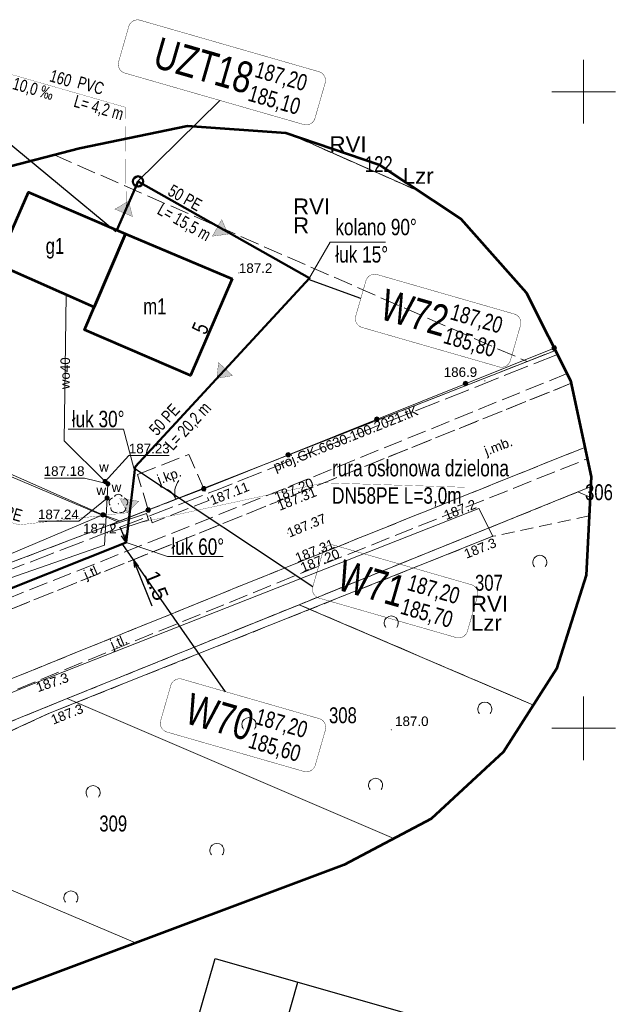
# Model space of a CAD drawing. Header units: metres. Extents: x 7482748 to 7484637, y 5684406 to 5687014.
# Tile 55 of 180: x 7483306 to 7483353, y 5685528 to 5685606. Entities that reach past the tile are written whole.
import ezdxf
from ezdxf.enums import TextEntityAlignment as Align
from ezdxf.lldxf.tags import DXFTag

# ---------------------------------------------------------------- set-up
doc = ezdxf.new("R2010")
doc.units = ezdxf.units.M
doc.header["$MEASUREMENT"] = 0
for name, pattern in [('1', [1.5, 1, -0.5]), ('KTJZ01_500', [2, 1.5, -0.5]), ('l217_500', [2, 1.5, -0.5]), ('l218_500', [1, 0.5, -0.5]), ('PTTL_500', [1.5, 1, -0.5]), ('SUP__P_01_500', [2.5, 2, -0.5])]:
    doc.linetypes.add(name, pattern=pattern)
for name, color, linetype, lineweight in [('.domiar', 250, 'Continuous', 9), ('.ks tłoczny', 104, 'Continuous', 50), ('_Dzialki', 7, 'Continuous', 0), ('_Dzialki_opis', 7, 'Continuous', 0), ('_Kontury', 7, 'Continuous', 0), ('_Kontury_opis', 7, 'Continuous', 0), ('_Podzial_sekcyjny_krzyze', 7, '1', 13), ('_Uzytki', 7, 'Continuous', 0), ('_Uzytki_opis', 7, 'Continuous', 0), ('_Zakres2', 7, 'Continuous', 0), ('EGB_Adres', 7, 'Continuous', 0), ('EGB_Budynek', 7, 'Continuous', 0), ('EGB_Budynek_opis', 7, 'Continuous', 0), ('GES__SUUS25_WP', 7, 'Continuous', 13), ('KTOK02', 7, 'KTOK02_500', 13), ('KTOK05_01', 7, 'Continuous', 13), ('PTTL02_P', 7, 'Continuous', 13), ('RTPW01_P', 7, 'Continuous', 0), ('RTPW02_P', 7, 'Continuous', 0), ('TABELKI', 7, 'Continuous', 25)]:
    doc.layers.add(name, color=color, linetype=linetype, lineweight=lineweight)
for name, color, linetype, lineweight, true_color in [('.przyłącza', 32, 'Continuous', 50, 0xbd5e00), ('GES__SUPS01_08L', 5, 'Continuous', 13, 0x0000ff), ('GES__SUPS01_08P', 5, 'Continuous', 13, 0x0000ff), ('GES__SUPT_P_01L', 7, 'SUP__P_01_500', 13, 0xff9100), ('GES__SUPW_01_pL', 5, 'Continuous', 13, 0x0000ff), ('OBOP02_01', 7, 'Continuous', 13, 0x008000)]:
    doc.layers.add(name, color=color, linetype=linetype, lineweight=lineweight, true_color=true_color)
for name, color, linetype, lineweight, true_color, transparency in [('GES__SUPS01_08G', 5, 'Continuous', 13, 0x0000ff, 0.25), ('GES__SUPT_P_01T', 7, 'Continuous', 13, 0xff9100, 0.25), ('GES__SUPW_01_pT', 5, 'Continuous', 13, 0x0000ff, 0.25)]:
    doc.layers.add(name, color=color, linetype=linetype, lineweight=lineweight, true_color=true_color, transparency=transparency)
for name, color, linetype, lineweight, transparency in [('GES__SUUS_ET_08T', 7, 'Continuous', 13, 0.25), ('KTJZ01_O', 7, 'KTJZ01_500', 13, 0.5), ('KTJZ01_T', 7, 'Continuous', 13, 0.25), ('PTRW02_O', 7, 'Continuous', 13, 0.5), ('PTTL02_O', 7, 'PTTL_500', 13, 0.5), ('RTPW01_G', 7, 'Continuous', 13, 0.25), ('RTPW02_G', 7, 'Continuous', 13, 0.25)]:
    doc.layers.add(name, color=color, linetype=linetype, lineweight=lineweight, transparency=transparency)
doc.layers.add('IS_kanalizacja_sanitarna', color=7, linetype='SOLID', true_color=0x000000)
doc.layers.add('IS_Opisy_działek_Net', color=7, linetype='SOLID', true_color=0x000000)
doc.layers.add('IS_Węzeł_sieci_kanalizacyjnej_-_opisy', color=7, linetype='Continuous')
doc.styles.get("Standard").update_dxf_attribs({"font": 'simplex.shx', "width": 0.75})
doc.styles.add('STYL_ARIAL', font='simplex.shx', dxfattribs={"width": 0.75, "oblique": 0.1})
doc.styles.add('Style-Arial', font='arial.ttf')
doc.linetypes.add('KTOK02_500', pattern='A,0.5,[117,IS_LineDef.shx,S=0.01,R=0,X=0,Y=0],0.5', length=1)
tags = doc.linetypes.add('SOLID', pattern=[10, 10, 0]).pattern_tags.tags
tags[6:7] = [DXFTag(74, 4), DXFTag(75, 0), DXFTag(340, '0'), DXFTag(46, 0.0), DXFTag(50, 0.0), DXFTag(44, 0.0), DXFTag(45, 0.0)]
tags[4:5] = [DXFTag(74, 4), DXFTag(75, 0), DXFTag(340, '0'), DXFTag(46, 0.0), DXFTag(50, 0.0), DXFTag(44, 0.0), DXFTag(45, 0.0)]
doc.dimstyles.get("Standard").update_dxf_attribs({"dimtxt": 0.18, "dimasz": 0.18, "dimexe": 0.18, "dimexo": 0.0625, "dimgap": 0.09, "dimtad": 0, "dimtih": 1, "dimtoh": 1, "dimdec": 4, "dimzin": 0, "dimdsep": 46, "dimtxsty": 'Standard', "dimcen": 0.09, "dimadec": 0, "dimazin": 0, "dimtfac": 1, "dimtdec": 4, "dimtofl": 0, "dimtmove": 0, "dimatfit": 3, "dimfxl": 0, "dimtolj": 1, "dimtzin": 0, "dimarcsym": 0})

# ---------------------------------------------------------------- blocks, each defined once
blk = doc.blocks.new('SUUS25_17')
at = {"layer": 'GES__SUUS25_WP', "linetype": 'Continuous', "lineweight": 13}
h = blk.add_hatch(color=256, dxfattribs=at)
edge = h.paths.add_edge_path()
edge.add_arc((0, 0), 0.2, 0, 360)
blk = doc.blocks.new('RTPW01')
at = {"layer": 'RTPW01_P', "linetype": 'Continuous', "lineweight": 0}
h = blk.add_hatch(color=256, dxfattribs=at)
edge = h.paths.add_edge_path()
edge.add_arc((0, 0), 0.045, 0, 360)
blk = doc.blocks.new('RTPW01_1')
at = {"layer": 'RTPW02_P', "linetype": 'Continuous', "lineweight": 0}
h = blk.add_hatch(color=256, dxfattribs=at)
edge = h.paths.add_edge_path()
edge.add_arc((0, 0), 0.045, 0, 360)
blk = doc.blocks.new('SUPS01')
at = {"layer": 'GES__SUPS01_08P', "linetype": 'Continuous', "lineweight": 13}
h = blk.add_hatch(color=256, dxfattribs=at)
edge = h.paths.add_edge_path()
edge.add_arc((0, 0), 0.045, 0, 360)
blk = doc.blocks.new('SUUS25_195')
at = {"layer": 'GES__SUUS25_WP', "linetype": 'Continuous', "lineweight": 13}
h = blk.add_hatch(color=256, dxfattribs=at)
edge = h.paths.add_edge_path()
edge.add_arc((0, 0), 0.2, 0, 360)
blk = doc.blocks.new('SUUS25_196')
at = {"layer": 'GES__SUUS25_WP', "linetype": 'Continuous', "lineweight": 13}
h = blk.add_hatch(color=256, dxfattribs=at)
edge = h.paths.add_edge_path()
edge.add_arc((0, 0), 0.2, 0, 360)
blk = doc.blocks.new('OBOP02_01_35')
at = {"layer": 'OBOP02_01', "linetype": 'Continuous', "lineweight": 13}
h = blk.add_hatch(color=256, dxfattribs=at)
edge = h.paths.add_edge_path()
edge.add_arc((0, 0), 0.05, 0, 360)
for centre, start, end in [((-0.38, 0.12), 102, 222), ((0, 0.4), 30, 150), ((0.38, 0.12), 318, 78), ((-0.24, -0.32), 174, 294), ((0.24, -0.32), 246, 6)]:
    blk.add_arc(centre, 0.35, start, end, dxfattribs=at)
blk = doc.blocks.new('RTPW01_3')
at = {"layer": 'RTPW02_P', "linetype": 'Continuous', "lineweight": 0}
h = blk.add_hatch(color=256, dxfattribs=at)
edge = h.paths.add_edge_path()
edge.add_arc((0, 0), 0.045, 0, 360)
blk = doc.blocks.new('PTTL02')
at = {"layer": 'PTTL02_P', "linetype": 'Continuous', "lineweight": 13}
blk.add_arc((0, 0), 0.55, 320.48, 219.52, dxfattribs=at)
blk = doc.blocks.new('TerminatorOpen_0.5')
at = {"color": 0, "linetype": 'ByBlock', "lineweight": -2}
for q in [(-1, 0.25), (-1, 0), (-1, -0.25)]:
    blk.add_line((0, 0), q, dxfattribs=at)
blk = doc.blocks.new('*D543')
at = {"layer": '.domiar', "color": 0, "linetype": 'Continuous', "lineweight": -2, "transparency": 16777216}
for p, q in [((7483313.872, 5685565.172), (7483313.644, 5685565.738)), ((7483313.823, 5685564.494), (7483313.823, 5685564.494)), ((7483314.375, 5685563.128), (7483314.375, 5685563.128)), ((7483314.882, 5685562.675), (7483316.115, 5685559.624))]:
    blk.add_line(p, q, dxfattribs=at)
at = {"layer": 'Defpoints', "color": 0, "linetype": 'Continuous', "transparency": 16777216}
for p in [(7483314.101, 5685564.607), (7483314.653, 5685563.241), (7483314.653, 5685563.241)]:
    blk.add_point(p, dxfattribs=at)
at = {"layer": '.domiar', "color": 0, "linetype": 'Continuous', "lineweight": -2, "transparency": 16777216, "xscale": 0.61, "yscale": 0.61, "zscale": 0.61}
for p, rotation in [((7483314.101, 5685564.607), 292.0069171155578), ((7483314.653, 5685563.241), 112.0069171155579)]:
    blk.add_blockref('TerminatorOpen_0.5', p, dxfattribs=dict(at, rotation=rotation))
at = {"layer": '.domiar', "color": 0, "linetype": 'Continuous', "transparency": 16777216, "insert": (7483316.459, 5685561.209), "char_height": 1.2, "attachment_point": 5, "rotation": 292.00692, "style": 'Style-Arial'}
blk.add_mtext('\\A1;1.5', dxfattribs=at)

msp = doc.modelspace()

# ---------------------------------------------------------------- hatches: boundary and pattern name
at = {"layer": 'IS_kanalizacja_sanitarna', "linetype": 'Continuous', "ltscale": 0.01}
for points in [[(7483314.28659, 5685591.41096), (7483313.20588, 5685590.7828), (7483314.58702, 5685590.1976)], [(7483322.09192, 5685588.81764), (7483321.58897, 5685589.96199), (7483320.85252, 5685588.65522)], [(7483321.20909, 5685577.48177), (7483322.43881, 5685577.70602), (7483321.33812, 5685578.72509)], [(7483314.19232, 5685566.94874), (7483315.07571, 5685567.83311), (7483313.59066, 5685568.04442)]]:
    msp.add_hatch(color=256, dxfattribs=at).paths.add_polyline_path(points)
at = {"layer": 'KTOK05_01', "linetype": 'Continuous', "lineweight": 13}
h = msp.add_hatch(color=256, dxfattribs=at)
edge = h.paths.add_edge_path()
edge.add_arc((7483347.69285, 5685579.87211), 0.175, 0, 360)
h = msp.add_hatch(color=256, dxfattribs=at)
edge = h.paths.add_edge_path()
edge.add_arc((7483340.73338, 5685577.07644), 0.175, 0, 360)
h = msp.add_hatch(color=256, dxfattribs=at)
edge = h.paths.add_edge_path()
edge.add_arc((7483333.77391, 5685574.28077), 0.175, 0, 360)
h = msp.add_hatch(color=256, dxfattribs=at)
edge = h.paths.add_edge_path()
edge.add_arc((7483326.81444, 5685571.4851), 0.175, 0, 360)
h = msp.add_hatch(color=256, dxfattribs=at)
edge = h.paths.add_edge_path()
edge.add_arc((7483320.18, 5685568.82), 0.175, 0, 360)
h = msp.add_hatch(color=256, dxfattribs=at)
edge = h.paths.add_edge_path()
edge.add_arc((7483315.82, 5685567.15), 0.175, 0, 360)
h = msp.add_hatch(color=256, dxfattribs=at)
edge = h.paths.add_edge_path()
edge.add_arc((7483312.27, 5685566.76), 0.175, 0, 360)
h = msp.add_hatch(color=256, dxfattribs=at)
edge = h.paths.add_edge_path()
edge.add_arc((7483312.27, 5685566.76), 0.175, 0, 360)
h = msp.add_hatch(color=256, dxfattribs=at)
edge = h.paths.add_edge_path()
edge.add_arc((7483312.27, 5685566.76), 0.175, 0, 360)

# ---------------------------------------------------------------- linework, layer by layer
at = {"layer": '.domiar', "linetype": 'Continuous'}
for points in [[(7483328.40854, 5685585.25782), (7483330.10989, 5685588.1989), (7483330.10989, 5685588.1989)], [(7483334.45495, 5685588.1989), (7483330.10989, 5685588.1989)], [(7483313.86968, 5685573.50396), (7483309.52461, 5685573.50396)], [(7483314.68901, 5685570.4395), (7483313.86968, 5685573.50396), (7483313.86968, 5685573.50396)], [(7483314.10095, 5685564.60674), (7483317.34555, 5685563.48313), (7483317.34555, 5685563.48313)], [(7483321.69062, 5685563.48313), (7483317.34555, 5685563.48313)]]:
    msp.add_lwpolyline(points, dxfattribs=at)
at = {"layer": '.domiar', "linetype": 'Continuous', "lineweight": 20}
msp.add_lwpolyline([(7483315.69759, 5685566.86158), (7483312.8478, 5685565.92419), (7483313.00404, 5685565.44922), (7483315.85383, 5685566.38661), (7483315.69759, 5685566.86158)], dxfattribs=at)
at = {"layer": '.ks tłoczny', "linetype": 'Continuous'}
for points in [[(7483314.78274, 5685570.53133), (7483328.49277, 5685585.35845), (7483315.01886, 5685592.95906)], [(7483314.10095, 5685564.60674), (7483314.78274, 5685570.53133)]]:
    msp.add_lwpolyline(points, dxfattribs=at)
at = {"layer": '.ks tłoczny', "color": 111, "linetype": 'Continuous', "true_color": 0x70ffb8}
msp.add_lwpolyline([(7483301.85644, 5685559.7344), (7483314.10095, 5685564.60674), (7483314.10095, 5685564.60674)], dxfattribs=at)
at = {"layer": '.ks tłoczny', "linetype": 'Continuous'}
msp.add_circle((7483315.01886, 5685592.95906), 0.4, dxfattribs=at)
at = {"layer": '.przyłącza', "linetype": 'Continuous'}
msp.add_lwpolyline([(7483315.01886, 5685592.95906), (7483313.36072, 5685589.12367)], dxfattribs=at)
at = {"layer": '_Dzialki', "color": 96, "linetype": 'Continuous', "true_color": 0x008000, "flags": 128}
for points in [[(7483337.18, 5685592.13), (7483326.95, 5685596.66)], [(7483313.44, 5685566.21), (7483269.32, 5685584.89)], [(7483313.44, 5685566.21), (7483347.79, 5685579.69)], [(7483349.55, 5685568.57), (7483327.67, 5685559.71)], [(7483350.54, 5685568.97), (7483349.55, 5685568.57)], [(7483350.5, 5685568.16), (7483349.55, 5685568.57)], [(7483287.61, 5685556.41), (7483313.44, 5685566.21)], [(7483327.67, 5685559.71), (7483309.45, 5685552.33)], [(7483346.05, 5685551.83), (7483327.67, 5685559.71)], [(7483309.45, 5685552.33), (7483291.95, 5685545.22)], [(7483335.09, 5685541.34), (7483309.45, 5685552.33)], [(7483314.83, 5685533.14), (7483289.37, 5685543.97)]]:
    msp.add_lwpolyline(points, dxfattribs=at)
at = {"layer": '_Kontury', "color": 96, "linetype": 'l217_500', "true_color": 0x008000, "flags": 128}
for points in [[(7483337.18, 5685592.13), (7483326.95, 5685596.66)], [(7483308.43, 5685595.04), (7483345.56, 5685578.81)], [(7483345.56, 5685578.81), (7483347.79, 5685579.68)], [(7483313.44, 5685566.21), (7483345.56, 5685578.81)], [(7483349.55, 5685568.57), (7483327.67, 5685559.71)], [(7483350.54, 5685568.97), (7483349.55, 5685568.57)], [(7483287.61, 5685556.41), (7483313.44, 5685566.21)], [(7483327.67, 5685559.71), (7483309.45, 5685552.33)], [(7483346.05, 5685551.83), (7483327.67, 5685559.71)], [(7483309.45, 5685552.33), (7483291.95, 5685545.22)]]:
    msp.add_lwpolyline(points, dxfattribs=at)
at = {"layer": '_Podzial_sekcyjny_krzyze', "linetype": 'Continuous'}
for p, q in [((7483350, 5685597.5), (7483350, 5685602.5)), ((7483347.5, 5685600), (7483352.5, 5685600)), ((7483350, 5685547.5), (7483350, 5685552.5)), ((7483347.5, 5685550), (7483352.5, 5685550))]:
    msp.add_line(p, q, dxfattribs=at)
at = {"layer": '_Uzytki', "color": 96, "linetype": 'l218_500', "true_color": 0x008000, "flags": 128}
for points in [[(7483326.95, 5685596.66), (7483337.18, 5685592.13)], [(7483345.56, 5685578.81), (7483347.79, 5685579.68)], [(7483313.44, 5685566.21), (7483345.56, 5685578.81)], [(7483327.67, 5685559.71), (7483349.55, 5685568.57)], [(7483349.55, 5685568.57), (7483350.54, 5685568.97)], [(7483287.61, 5685556.41), (7483313.44, 5685566.21)], [(7483309.45, 5685552.33), (7483327.67, 5685559.71)], [(7483327.67, 5685559.71), (7483346.05, 5685551.83)], [(7483291.95, 5685545.22), (7483309.45, 5685552.33)]]:
    msp.add_lwpolyline(points, dxfattribs=at)
at = {"layer": '_Zakres2', "color": 250, "linetype": 'Continuous', "lineweight": 53, "flags": 128}
msp.add_lwpolyline([(7483210.84, 5685559.35), (7483267.68, 5685584.46), (7483310.43, 5685595.56), (7483318.9, 5685597.32), (7483326.61, 5685596.78), (7483333.93, 5685594.29), (7483340.37, 5685590.01), (7483345.5, 5685584.22), (7483348.98, 5685577.32), (7483350.58, 5685569.76), (7483350.2, 5685562.04), (7483347.86, 5685554.67), (7483343.72, 5685548.15), (7483338.04, 5685542.9), (7483331.21, 5685539.28), (7483247.34, 5685507.83), (7483247.25, 5685502.12), (7483245.26, 5685483.27), (7483230.39, 5685447.8), (7483228.44, 5685440.18), (7483222.78, 5685423.38), (7483207.76, 5685405.15)], dxfattribs=at)
at = {"layer": 'EGB_Budynek', "color": 7, "linetype": 'Continuous', "lineweight": 53, "flags": 128}
for points in [[(7483314.04, 5685588.83), (7483311.58, 5685583.09), (7483303.93, 5685586.45), (7483306.43, 5685592.12), (7483314.04, 5685588.83)], [(7483322.42, 5685585.3), (7483319.15, 5685577.72), (7483310.81, 5685581.3), (7483311.58, 5685583.09), (7483314.04, 5685588.83), (7483322.42, 5685585.3)]]:
    msp.add_lwpolyline(points, dxfattribs=at)
at = {"layer": 'GES__SUPS01_08L', "linetype": 'Continuous', "lineweight": 13, "flags": 128}
for points in [[(7483312.43, 5685569.39), (7483314.3, 5685571.43), (7483317.46, 5685571.43)], [(7483312.65, 5685569.2), (7483310.82, 5685569.66), (7483307.67, 5685569.66)], [(7483312.59, 5685568.09), (7483310.37, 5685566.26), (7483307.21, 5685566.26)]]:
    msp.add_lwpolyline(points, dxfattribs=at)
at = {"layer": 'GES__SUPT_P_01L', "linetype": 'SUP__P_01_500', "lineweight": 13, "flags": 128}
msp.add_lwpolyline([(7483347.95, 5685579.37), (7483321.3, 5685568.77), (7483320.44, 5685568.43), (7483299.3, 5685560.26), (7483297.23, 5685562.29)], dxfattribs=at)
at = {"layer": 'GES__SUPW_01_pL', "linetype": 'Continuous', "lineweight": 13, "flags": 128}
for points in [[(7483312.43, 5685569.39), (7483309.21, 5685572.57), (7483309.39, 5685584.05)], [(7483281.49, 5685558.51), (7483286.11, 5685560.29), (7483294.16, 5685558.65), (7483295.34, 5685558.44), (7483312.4, 5685564.39), (7483312.59, 5685568.09), (7483312.65, 5685569.2), (7483312.43, 5685569.39)]]:
    msp.add_lwpolyline(points, dxfattribs=at)
at = {"layer": 'IS_kanalizacja_sanitarna', "linetype": 'Continuous', "ltscale": 0.01, "const_width": 0.02}
for points in [[(7483314.28659, 5685591.41096), (7483313.20588, 5685590.7828), (7483314.58702, 5685590.1976), (7483314.28659, 5685591.41096)], [(7483322.09192, 5685588.81764), (7483321.58897, 5685589.96199), (7483320.85252, 5685588.65522), (7483322.09192, 5685588.81764)], [(7483321.20909, 5685577.48177), (7483322.43881, 5685577.70602), (7483321.33812, 5685578.72509), (7483321.20909, 5685577.48177)], [(7483314.19232, 5685566.94874), (7483315.07571, 5685567.83311), (7483313.59066, 5685568.04442), (7483314.19232, 5685566.94874)]]:
    msp.add_lwpolyline(points, dxfattribs=at)
at = {"layer": 'IS_Opisy_działek_Net', "linetype": 'Continuous', "ltscale": 0.01, "const_width": 0.02}
for points in [[(7483314.09152, 5685590.95058), (7483314.01107, 5685598.78842), (7483304.31493, 5685601.58)], [(7483315.1219, 5685566.14586), (7483329.62639, 5685569.28274), (7483340.64857, 5685568.93393)], [(7483314.37102, 5685566.95357), (7483305.69546, 5685565.98365), (7483300.16029, 5685567.57726)]]:
    msp.add_lwpolyline(points, dxfattribs=at)
at = {"layer": 'IS_Węzeł_sieci_kanalizacyjnej_-_opisy', "color": 18, "linetype": 'SOLID', "ltscale": 0.01, "true_color": 0x000000, "const_width": 0.03}
for points in [[(7483313.98949, 5685601.46795), (7483328.01958, 5685597.42859, 0.414214), (7483328.91068, 5685597.92129), (7483329.70748, 5685600.68887, 0.414214), (7483329.21479, 5685601.57996), (7483315.18469, 5685605.61932, 0.414214), (7483314.2936, 5685605.12662), (7483313.49679, 5685602.35904, 0.414214), (7483313.98949, 5685601.46795)], [(7483332.60207, 5685581.48805), (7483343.35527, 5685578.39214, 0.414214), (7483344.24637, 5685578.88483), (7483345.04317, 5685581.65241, 0.414214), (7483344.55048, 5685582.54351), (7483333.79727, 5685585.63942, 0.414214), (7483332.90618, 5685585.14673), (7483332.10937, 5685582.37915, 0.414214), (7483332.60207, 5685581.48805)], [(7483329.22995, 5685560.22705), (7483339.98315, 5685557.13113, 0.414214), (7483340.87425, 5685557.62382), (7483341.67105, 5685560.3914, 0.414214), (7483341.17836, 5685561.2825), (7483330.42515, 5685564.37842, 0.414214), (7483329.53406, 5685563.88572), (7483328.73725, 5685561.11814, 0.414214), (7483329.22995, 5685560.22705)], [(7483317.28826, 5685549.707), (7483328.04147, 5685546.61108, 0.414214), (7483328.93256, 5685547.10377), (7483329.72937, 5685549.87135, 0.414214), (7483329.23667, 5685550.76245), (7483318.48347, 5685553.85837, 0.414214), (7483317.59237, 5685553.36567), (7483316.79557, 5685550.59809, 0.414214), (7483317.28826, 5685549.707)]]:
    msp.add_lwpolyline(points, format="xyb", dxfattribs=at)
at = {"layer": 'IS_Węzeł_sieci_kanalizacyjnej_-_opisy', "color": 18, "linetype": 'SOLID', "ltscale": 0.01, "true_color": 0x000000}
for points in [[(7483321.45172, 5685599.31952), (7483314.90413, 5685592.86841)], [(7483304.43283, 5685596.35827), (7483313.27891, 5685589.03275)], [(7483332.50777, 5685583.76294), (7483328.40854, 5685585.25782)], [(7483328.73725, 5685561.11814), (7483314.68901, 5685570.4395)], [(7483321.89193, 5685552.87705), (7483313.83649, 5685564.448)]]:
    msp.add_lwpolyline(points, dxfattribs=at)
at = {"layer": 'KTJZ01_O', "linetype": 'KTJZ01_500', "lineweight": 13, "flags": 128}
for points in [[(7483348.7, 5685577.87), (7483325.63, 5685568.48), (7483296.78, 5685557), (7483290.81, 5685554.68), (7483290.97, 5685554.25), (7483287.79, 5685552.89), (7483287.64, 5685553.19), (7483270.78, 5685546.28), (7483252.85, 5685539.44), (7483246.55, 5685537.22), (7483243.44, 5685536.15), (7483239.55, 5685535.23), (7483235.27, 5685534.5), (7483232.35, 5685534.07), (7483230.83, 5685534.23), (7483229.37, 5685535.12), (7483228.72, 5685535.93), (7483227.49, 5685538.07), (7483227.25, 5685536.06), (7483227.74, 5685535.12), (7483228.53, 5685534.14), (7483230.46, 5685533.18), (7483232.22, 5685533.07), (7483235.37, 5685533.51), (7483239.71, 5685534.25), (7483243.7, 5685535.22), (7483246.75, 5685536.28), (7483253.12, 5685538.58), (7483271.02, 5685545.57), (7483297.06, 5685556.13), (7483325.86, 5685567.77), (7483349.03, 5685577.1)], [(7483349.03, 5685577.1), (7483325.86, 5685567.77), (7483297.06, 5685556.13), (7483271.02, 5685545.57), (7483253.12, 5685538.58), (7483246.75, 5685536.28), (7483243.7, 5685535.22), (7483239.71, 5685534.25), (7483235.37, 5685533.51), (7483232.22, 5685533.07), (7483230.46, 5685533.18), (7483228.53, 5685534.14), (7483227.74, 5685535.12), (7483227.25, 5685536.06)], [(7483350.09, 5685572.07), (7483327.54, 5685563), (7483299.03, 5685551.44), (7483272.93, 5685540.86), (7483254.98, 5685533.85), (7483248.17, 5685531.41), (7483241.6, 5685528.96), (7483236.07, 5685526.66), (7483232.6, 5685524.81), (7483229.41, 5685522.52), (7483226.72, 5685520.15), (7483224.13, 5685517.47), (7483222.44, 5685514.98), (7483221.82, 5685513.58), (7483223.15, 5685514.37), (7483224.94, 5685516.74), (7483227.36, 5685519.37), (7483230.07, 5685521.72), (7483233.15, 5685524.04), (7483236.65, 5685525.39), (7483242.07, 5685527.57), (7483248.51, 5685530.19), (7483255.46, 5685532.62), (7483273.34, 5685539.89), (7483299.46, 5685550.6), (7483327.95, 5685562.24), (7483350.28, 5685571.17)], [(7483222.59, 5685515.2), (7483224.13, 5685517.47), (7483226.72, 5685520.15), (7483229.41, 5685522.52), (7483232.6, 5685524.81), (7483236.07, 5685526.66), (7483241.6, 5685528.96), (7483248.17, 5685531.41), (7483254.98, 5685533.85), (7483272.93, 5685540.86), (7483299.03, 5685551.44), (7483327.54, 5685563), (7483350.09, 5685572.07)]]:
    msp.add_lwpolyline(points, dxfattribs=at)
msp.add_lwpolyline([(7483314.99, 5685569.93), (7483319.01, 5685571.51), (7483320.18, 5685568.82), (7483320.58, 5685567.9), (7483316.12, 5685566.15), (7483315.82, 5685567.15), (7483314.99, 5685569.93)], close=True, dxfattribs=at)
at = {"layer": 'KTOK02', "linetype": 'Continuous', "lineweight": 13}
msp.add_line((7483315.82, 5685567.15), (7483320.18, 5685568.82), dxfattribs=at)
for centre, start, end in [((7483319.4, 5685568.52), 140.96, 200.96), ((7483316.6, 5685567.45), 20.96, 80.96)]:
    msp.add_arc(centre, 1.5, start, end, dxfattribs=at)
at = {"layer": 'KTOK05_01', "linetype": 'Continuous', "lineweight": 13}
for p, q in [((7483347.69, 5685579.87), (7483320.18, 5685568.82)), ((7483312.27, 5685566.76), (7483294.78, 5685559.37))]:
    msp.add_line(p, q, dxfattribs=at)
at = {"layer": 'KTOK05_01', "linetype": 'Continuous', "lineweight": 13, "flags": 128}
for points in [[(7483312.27, 5685566.76), (7483293.97, 5685574.85), (7483293.47, 5685573.72)], [(7483312.27, 5685566.76), (7483313.59, 5685566.3), (7483315.82, 5685567.15)]]:
    msp.add_lwpolyline(points, dxfattribs=at)
at = {"layer": 'KTOK05_01', "linetype": 'Continuous', "lineweight": 13}
for centre in [(7483347.69, 5685579.87), (7483340.73, 5685577.08), (7483333.77, 5685574.28), (7483326.81, 5685571.49), (7483320.18, 5685568.82), (7483315.82, 5685567.15), (7483312.27, 5685566.76), (7483312.27, 5685566.76), (7483312.27, 5685566.76)]:
    msp.add_circle(centre, 0.175, dxfattribs=at)
at = {"layer": 'PTRW02_O', "linetype": 'Continuous', "lineweight": 13, "flags": 128}
msp.add_lwpolyline([(7483342.86, 5685565.08), (7483341.78, 5685567.26), (7483306.92, 5685553.54), (7483273.34, 5685539.89), (7483267.92, 5685537.69), (7483270.84, 5685534.07), (7483308, 5685551.15), (7483342.86, 5685565.08)], close=True, dxfattribs=at)
at = {"layer": 'PTTL02_O', "linetype": 'PTTL_500', "lineweight": 13, "flags": 128}
msp.add_lwpolyline([(7483350.43, 5685566.7), (7483342.86, 5685565.08), (7483308, 5685551.15), (7483270.84, 5685534.07), (7483245.82, 5685518.6), (7483226.74, 5685490.09), (7483244.91, 5685482.43)], dxfattribs=at)
at = {"layer": 'TABELKI'}
for p, q in [((7483302.53825, 5685467.00431), (7483321.07028, 5685531.9229)), ((7483321.07028, 5685531.9229), (7483348.85421, 5685523.99154)), ((7483309.03545, 5685465.14958), (7483327.56748, 5685530.06817))]:
    msp.add_line(p, q, dxfattribs=at)

# ---------------------------------------------------------------- block references
at = {"layer": 'GES__SUPS01_08P', "linetype": 'Continuous', "lineweight": 13}
for p in [(7483312.43, 5685569.39), (7483312.65, 5685569.2), (7483312.59, 5685568.09)]:
    msp.add_blockref('SUPS01', p, dxfattribs=at)
at = {"layer": 'GES__SUUS25_WP', "linetype": 'Continuous', "lineweight": 13}
for name, p, rotation in [('SUUS25_195', (7483312.43, 5685569.39), 139.4), ('SUUS25_17', (7483312.65, 5685569.2), 273.34), ('SUUS25_196', (7483312.59, 5685568.09), 350.8399999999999)]:
    msp.add_blockref(name, p, dxfattribs=dict(at, rotation=rotation))
at = {"layer": 'OBOP02_01', "linetype": 'Continuous', "lineweight": 13}
msp.add_blockref('OBOP02_01_35', (7483313.48, 5685567.63), dxfattribs=at)
at = {"layer": 'PTTL02_P', "linetype": 'Continuous', "lineweight": 13}
for p in [(7483346.56, 5685563.04), (7483334.9, 5685558.28), (7483342.24, 5685551.51), (7483323.73, 5685550.29), (7483333.67, 5685545.53), (7483311.49, 5685544.95), (7483321.21, 5685540.41), (7483309.75, 5685536.68)]:
    msp.add_blockref('PTTL02', p, dxfattribs=at)
at = {"layer": 'RTPW01_P', "linetype": 'Continuous', "lineweight": 0}
for p in [(7483322.94, 5685585.77), (7483342.24, 5685577.29), (7483341.78, 5685567.26), (7483313.38, 5685566.25), (7483342.86, 5685565.08), (7483306.92, 5685553.54), (7483308, 5685551.15), (7483334.9, 5685549.88)]:
    msp.add_blockref('RTPW01', p, dxfattribs=at)
at = {"layer": 'RTPW02_P', "linetype": 'Continuous', "lineweight": 0}
for name, p in [('RTPW01_3', (7483320.58, 5685567.9)), ('RTPW01_1', (7483325.63, 5685568.48)), ('RTPW01_1', (7483325.86, 5685567.77)), ('RTPW01_1', (7483326.77, 5685565.32)), ('RTPW01_1', (7483327.54, 5685563)), ('RTPW01_1', (7483327.95, 5685562.24))]:
    msp.add_blockref(name, p, dxfattribs=at)

# ---------------------------------------------------------------- texts
at = {"layer": '_Dzialki_opis', "color": 96, "true_color": 0x008000, "char_height": 1.25, "attachment_point": 7, "line_spacing_factor": 0.6, "style": 'STYL_ARIAL'}
for s, insert in [('\\fArial|b0|i0|c238238|p39;122', (7483332.82, 5685593.69)), ('\\fArial|b0|i0|c238238|p39;306', (7483350.11, 5685567.9)), ('\\fArial|b0|i0|c238238|p39;307', (7483341.47, 5685560.79)), ('\\fArial|b0|i0|c238238|p39;308', (7483330.01, 5685550.38)), ('\\fArial|b0|i0|c238238|p39;309', (7483311.98, 5685541.88))]:
    msp.add_mtext(s, dxfattribs=dict(at, insert=insert))
at = {"layer": '_Kontury_opis', "color": 96, "linetype": 'Continuous', "lineweight": 13, "true_color": 0x008000, "style": 'Style-Arial'}
for p in [(7483330.05, 5685595.25), (7483327.19, 5685590.37), (7483341.15, 5685559.16)]:
    msp.add_text('RVI', height=1.25, dxfattribs=at).set_placement(p)
at = {"layer": '_Uzytki_opis', "color": 96, "linetype": 'Continuous', "lineweight": 13, "true_color": 0x008000, "style": 'Style-Arial'}
for s, p in [('Lzr', (7483335.8, 5685592.77)), ('R', (7483327.19, 5685588.88)), ('Lzr', (7483341.15, 5685557.66))]:
    msp.add_text(s, height=1.25, dxfattribs=at).set_placement(p)
at = {"layer": 'EGB_Adres', "insert": (7483320.5, 5685581.17), "char_height": 1.25, "attachment_point": 8, "rotation": 66.5014343, "line_spacing_factor": 0.6, "style": 'STYL_ARIAL'}
msp.add_mtext('\\fArial|b0|i0|c238238|p39;5', dxfattribs=at)
at = {"layer": 'EGB_Budynek_opis', "color": 7, "char_height": 1.25, "attachment_point": 7, "line_spacing_factor": 0.6, "style": 'STYL_ARIAL'}
for s, insert in [('\\fArial|b0|i0|c238238|p39;g1', (7483307.77, 5685586.89)), ('\\fArial|b0|i0|c238238|p39;m1', (7483315.43, 5685582.52))]:
    msp.add_mtext(s, dxfattribs=dict(at, insert=insert))
at = {"layer": 'GES__SUPS01_08G', "linetype": 'Continuous', "lineweight": 13, "style": 'Style-Arial'}
msp.add_text('187.23', height=0.75, dxfattribs=at).set_placement((7483314.3, 5685571.6))
for s, p in [('187.18', (7483310.82, 5685569.83)), ('187.24', (7483310.37, 5685566.43))]:
    msp.add_text(s, height=0.75, dxfattribs=at).set_placement(p, align=Align.RIGHT)
at = {"layer": 'GES__SUPT_P_01T', "linetype": 'Continuous', "lineweight": 13, "style": 'Style-Arial'}
msp.add_text('proj.GK.6630.100.2021.tK', height=0.75, rotation=21.7, dxfattribs=at).set_placement((7483331.31, 5685572.75), align=Align.MIDDLE_CENTER)
at = {"layer": 'GES__SUPW_01_pT', "linetype": 'Continuous', "lineweight": 13, "style": 'Style-Arial'}
msp.add_text('wo40', height=0.75, rotation=89.1, dxfattribs=at).set_placement((7483309.29, 5685577.89), align=Align.MIDDLE_CENTER)
at = {"layer": 'GES__SUUS_ET_08T', "linetype": 'Continuous', "lineweight": 13, "style": 'Style-Arial'}
for p in [(7483311.97, 5685570.16), (7483312.95, 5685568.56)]:
    msp.add_text('w', height=0.75, dxfattribs=at).set_placement(p)
msp.add_text('w', height=0.75, dxfattribs=at).set_placement((7483312.51, 5685569.07), align=Align.TOP_RIGHT)
at = {"layer": 'IS_Opisy_działek_Net', "linetype": 'Continuous', "ltscale": 0.01, "char_height": 0.9648}
for s, insert, attachment_point, rotation in [('\\fArial|b0|i0;160', (7483309.62563, 5685600.35719), 9, 343.9385491), ('{\\fArial|b0|i0|c238|p34;PVC}', (7483312.17318, 5685599.73036), 9, 343.9385491), ('\\fArial|b0|i0;10,0 ‰', (7483308.49208, 5685600.25749), 3, 343.9385491), ('\\fArial|b0|i0;L= 4,2 m', (7483313.9792, 5685598.67771), 3, 343.9385491), ('{\\fArial|b0|i0|c238|p34;50 PE}', (7483317.27059, 5685591.91838), 7, 330.6385491), ('\\fArial|b0|i0;L= 15,5 m', (7483316.91756, 5685591.29087), 1, 330.6385491), ('{\\fArial|b0|i0|c238|p34;50 PE}', (7483316.51591, 5685572.90463), 7, 47.2385491), ('\\fArial|b0|i0;L= 20,2 m', (7483317.04452, 5685572.41579), 1, 47.2385491), ('{\\fArial|b0|i0|c238|p34;50 PE}', (7483305.75522, 5685566.19122), 9, 343.9385491)]:
    msp.add_mtext(s, dxfattribs=dict(at, insert=insert, attachment_point=attachment_point, rotation=rotation))
at = {"layer": 'IS_Opisy_działek_Net', "linetype": 'Continuous', "ltscale": 0.01, "insert": (7483330.25108, 5685567.40384), "char_height": 1.2888, "attachment_point": 7}
msp.add_mtext('{\\fArial|b0|i0|c238|p34;rura osłonowa dzielona\\PDN58PE L=3,0m}', dxfattribs=at)
at = {"layer": 'IS_Węzeł_sieci_kanalizacyjnej_-_opisy', "color": 18, "linetype": 'SOLID', "ltscale": 0.01, "true_color": 0x000000, "rotation": 343.9385491}
for s, insert, char_height, attachment_point in [('\\fArial|b0|i0;UZT18', (7483323.59538, 5685599.77252), 2.448, 9), ('\\fArial|b0|i0;187,20', (7483324.03875, 5685600.95106), 1.2888, 7), ('\\fArial|b0|i0;185,10', (7483323.9252, 5685600.55668), 1.2888, 1), ('\\fArial|b0|i0;W72', (7483338.93106, 5685580.73607), 2.448, 9), ('\\fArial|b0|i0;187,20', (7483339.37443, 5685581.9146), 1.2888, 7), ('\\fArial|b0|i0;185,80', (7483339.26089, 5685581.52022), 1.2888, 1), ('\\fArial|b0|i0;W71', (7483335.55895, 5685559.47506), 2.448, 9), ('\\fArial|b0|i0;187,20', (7483336.00232, 5685560.6536), 1.2888, 7), ('\\fArial|b0|i0;185,70', (7483335.88877, 5685560.25922), 1.2888, 1), ('\\fArial|b0|i0;W70', (7483323.61726, 5685548.95501), 2.448, 9), ('\\fArial|b0|i0;187,20', (7483324.06063, 5685550.13355), 1.2888, 7), ('\\fArial|b0|i0;185,60', (7483323.94709, 5685549.73917), 1.2888, 1)]:
    msp.add_mtext(s, dxfattribs=dict(at, insert=insert, char_height=char_height, attachment_point=attachment_point))
at = {"layer": 'IS_Węzeł_sieci_kanalizacyjnej_-_opisy', "color": 18, "linetype": 'SOLID', "ltscale": 0.01, "true_color": 0x000000, "char_height": 1.2888, "attachment_point": 7}
for s, insert in [('{\\fArial|b0|i0|c238|p34;kolano 90%%D\\Płuk 15%%D}', (7483330.51022, 5685586.56535)), ('{\\fArial|b0|i0|c238|p34;łuk 30%%D}', (7483309.81801, 5685573.6338)), ('{\\fArial|b0|i0|c238|p34;łuk 60%%D}', (7483317.63895, 5685563.61297))]:
    msp.add_mtext(s, dxfattribs=dict(at, insert=insert))
at = {"layer": 'KTJZ01_T', "linetype": 'Continuous', "lineweight": 13, "style": 'Style-Arial'}
for s, rotation, p in [('j.mb.', 21.25, (7483343.3, 5685572.16)), ('j.tl.', 24.1, (7483311.43, 5685562.3)), ('j.tl.', 22.87, (7483313.51, 5685556.8))]:
    msp.add_text(s, height=0.75, rotation=rotation, dxfattribs=at).set_placement(p, align=Align.MIDDLE_CENTER)
msp.add_text('j.kp.', height=0.75, rotation=20.59, dxfattribs=at).set_placement((7483316.7, 5685569.15))
at = {"layer": 'RTPW01_G', "linetype": 'Continuous', "lineweight": 13, "style": 'Style-Arial'}
for s, p in [('187.2', (7483322.94, 5685585.77)), ('187.2', (7483310.71, 5685565.32)), ('187.0', (7483335.2, 5685550.18))]:
    msp.add_text(s, height=0.75, dxfattribs=at).set_placement(p)
msp.add_text('186.9', height=0.75, dxfattribs=at).set_placement((7483341.64, 5685577.98), align=Align.MIDDLE_RIGHT)
msp.add_text('187.2', height=0.75, rotation=21.48, dxfattribs=at).set_placement((7483341.65, 5685567.31), align=Align.RIGHT)
msp.add_text('187.3', height=0.75, rotation=21.78, dxfattribs=at).set_placement((7483342.95, 5685564.98), align=Align.TOP_RIGHT)
for rotation, p in [(18.86, (7483306.92, 5685553.54)), (21.62, (7483308.09, 5685550.98))]:
    msp.add_text('187.3', height=0.75, rotation=rotation, dxfattribs=at).set_placement(p, align=Align.TOP_LEFT)
at = {"layer": 'RTPW02_G', "linetype": 'Continuous', "lineweight": 13, "style": 'Style-Arial'}
for s, rotation, p in [('187.20', 22.15, (7483325.63, 5685568.48)), ('187.31', 21.94, (7483325.86, 5685567.77))]:
    msp.add_text(s, height=0.75, rotation=rotation, dxfattribs=at).set_placement(p, align=Align.TOP_LEFT)
for s, rotation, p in [('187.11', 21.42, (7483320.84, 5685567.52)), ('187.31', 21.9, (7483327.54, 5685563)), ('187.20', 21.79, (7483327.95, 5685562.24))]:
    msp.add_text(s, height=0.75, rotation=rotation, dxfattribs=at).set_placement(p)
msp.add_text('187.37', height=0.75, rotation=22.52, dxfattribs=at).set_placement((7483326.77, 5685565.32), align=Align.MIDDLE_LEFT)

# ---------------------------------------------------------------- dimensions: what is measured, and where the dimension line sits
at = {"layer": '.domiar', "color": 7, "linetype": 'Continuous'}
dim = msp.add_aligned_dim(p1=(7483314.10095, 5685564.60674), p2=(7483314.65312, 5685563.24055), distance=0, dimstyle='Standard', override={"dimtxt": 1.2, "dimasz": 0.61, "dimexe": 0.3, "dimexo": 0.3, "dimgap": 0.3, "dimtad": 1, "dimtih": 0, "dimtoh": 0, "dimdec": 1, "dimzin": 11, "dimdsep": 0, "dimtxsty": 'Style-Arial', "dimblk": 'TerminatorOpen_0.5', "dimadec": 4, "dimazin": 3, "dimtdec": 1, "dimatfit": 1, "dimldrblk": 'TerminatorOpen_0.5', "dimfrac": 2, "dimtzin": 11}, dxfattribs=at)
dim.commit()
dim.dimension.update_dxf_attribs({"geometry": '*D543', "text_midpoint": (7483316.45873, 5685561.20872)})

doc.saveas('drawing.dxf')
